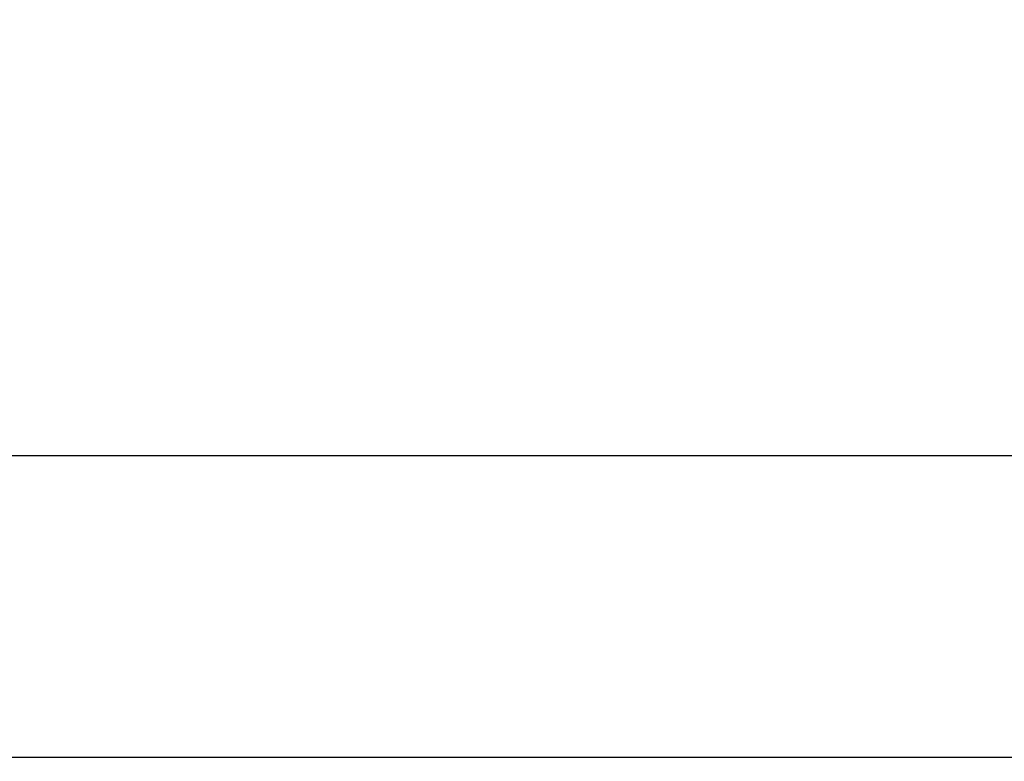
# Model space of a CAD drawing. Header units: millimetres. Extents: x 0 to 420, y 0 to 297.
# Tile 47 of 119: x 106.81 to 115.66, y 231.65 to 238.32. Entities that reach past the tile are written whole.
import ezdxf

# ---------------------------------------------------------------- set-up
doc = ezdxf.new("R2010")
doc.units = ezdxf.units.MM
doc.layers.add('QUOTE', color=174, linetype='Continuous')
doc.styles.add('SLDTEXTSTYLE3', font='TXT', dxfattribs={"width": 0.75})
doc.dimstyles.new('SLDDIMSTYLE0', dxfattribs={"dimtxt": 3, "dimasz": 3, "dimexe": 0, "dimexo": 0.0625, "dimgap": 0.75, "dimtad": 1, "dimlfac": 30.31081, "dimrnd": 1e-09, "dimzin": 12, "dimdsep": 46, "dimtxsty": 'SLDTEXTSTYLE3', "dimsah": 1, "dimcen": 0.09, "dimadec": 0, "dimazin": 3, "dimtfac": 1, "dimtdec": 3, "dimtofl": 0, "dimtmove": 0, "dimatfit": 3, "dimfxl": 0, "dimfrac": 2, "dimtolj": 1, "dimtzin": 12, "dimarcsym": 0})

# ---------------------------------------------------------------- blocks, each defined once
blk = doc.blocks.new('_D')
at = {"layer": 'QUOTE'}
for p, q in [((56.5644, 232.7921), (56.5644, 236.3967)), ((221.5221, 232.7921), (221.5221, 236.3967)), ((221.5221, 234.3967), (56.5644, 234.3967))]:
    blk.add_line(p, q, dxfattribs=at)
for points in [[(56.5644, 234.3967), (59.5644, 233.8967), (59.5644, 234.8967)], [(221.5221, 234.3967), (218.5221, 234.8967), (218.5221, 233.8967)]]:
    blk.add_solid(points, dxfattribs=at)
at = {"layer": 'QUOTE', "insert": (134.6099, 238.2639), "char_height": 3, "attachment_point": 1, "style": 'SLDTEXTSTYLE3'}
blk.add_mtext('5000', dxfattribs=at)

msp = doc.modelspace()

# ---------------------------------------------------------------- linework, layer by layer
at = {"color": 7, "linetype": 'Continuous', "lineweight": 25}
msp.add_line((220.28881, 231.68288), (56.56441, 231.68288), dxfattribs=at)

# ---------------------------------------------------------------- dimensions: what is measured, and where the dimension line sits
at = {"layer": 'QUOTE'}
dim = msp.add_linear_dim(base=(56.56441, 234.3967), p1=(221.52206, 230.79211), p2=(56.56441, 230.79211), dimstyle='SLDDIMSTYLE0', dxfattribs=at)
dim.commit()
dim.dimension.update_dxf_attribs({"geometry": '_D', "text_midpoint": (139.04324, 234.3967), "dimtype": 160})

doc.saveas('drawing.dxf')
